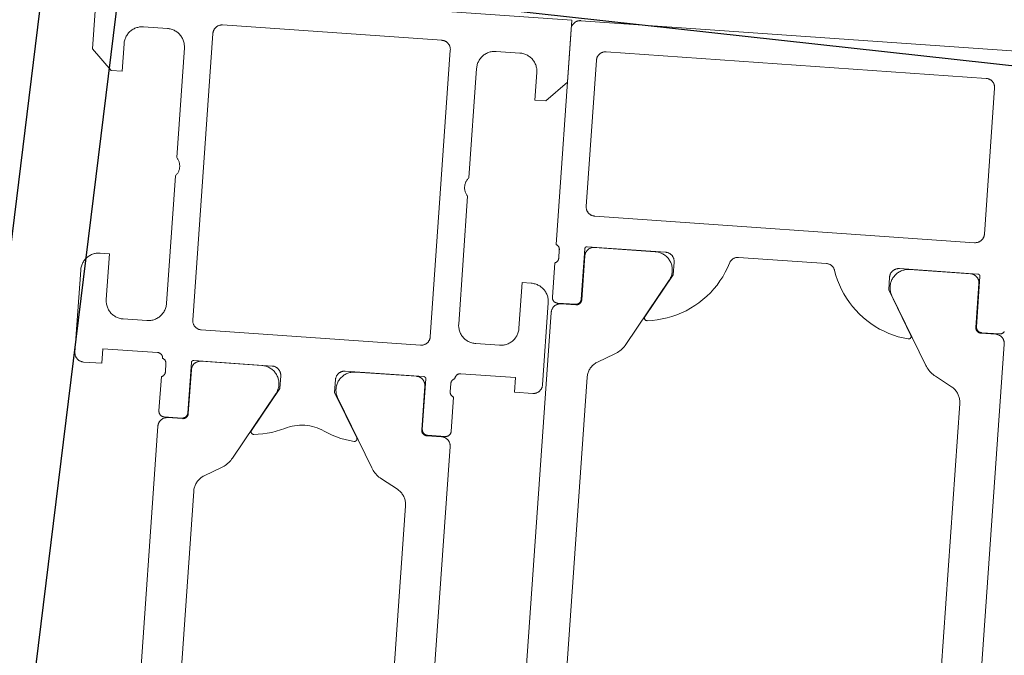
# Model space of a CAD drawing. Header units: metres. Extents: x 63115 to 703450, y -261936 to -53969.
# Tile 56 of 256: x 160210 to 160263, y -143981 to -143946. Entities that reach past the tile are written whole.
import ezdxf

# ---------------------------------------------------------------- set-up
doc = ezdxf.new("R2010")
doc.units = ezdxf.units.M
doc.layers.add('_01Hulplijnen', color=6, linetype='Continuous', plot=False)
for name, color, linetype in [('_02Binnenwanden', 2, 'Continuous'), ('_03-PROJECTION', 1, 'Continuous'), ('LAYER98', 7, 'Continuous')]:
    doc.layers.add(name, color=color, linetype=linetype)

# ---------------------------------------------------------------- blocks, each defined once
blk = doc.blocks.new('*U182')
at = {"layer": '_01Hulplijnen'}
blk.add_lwpolyline([(0, 113.503), (0, 0)], dxfattribs=at)
at = {"layer": '_02Binnenwanden'}
blk.add_lwpolyline([(-35.02, 0), (-35.02, 9.473), (-4.17, 9.473), (-4.17, 113.503), (4.17, 113.503), (4.17, 9.473), (35.02, 9.473), (35.02, 0)], close=True, dxfattribs=at)
blk = doc.blocks.new('*U162')
at = {"layer": 'LAYER98', "color": 7, "linetype": 'Continuous', "lineweight": 9}
for points in [[(888.286, 60.184), (937.286, 60.184)], [(937.286, 60.184), (937.314, 60.184), (937.341, 60.181), (937.367, 60.178), (937.394, 60.173), (937.42, 60.166), (937.446, 60.158), (937.472, 60.149), (937.496, 60.138), (937.521, 60.126), (937.544, 60.113), (937.568, 60.098), (937.589, 60.082), (937.611, 60.066), (937.631, 60.047), (937.65, 60.028), (937.668, 60.008), (937.685, 59.987), (937.7, 59.965), (937.715, 59.942), (937.729, 59.919), (937.74, 59.894), (937.751, 59.869), (937.761, 59.844), (937.769, 59.818), (937.775, 59.792), (937.78, 59.765), (937.783, 59.738), (937.786, 59.711), (937.786, 59.684)], [(939.486, 57.185), (939.486, 55.684), (938.887, 55.684), (937.787, 56.784), (937.787, 60.184), (963.787, 60.184)], [(963.787, 60.184), (963.787, 56.784), (962.687, 55.684), (962.087, 55.684), (962.087, 57.185)], [(937.786, 59.684), (937.786, 47.884)], [(914.986, 58.584), (914.959, 58.584), (914.933, 58.581), (914.905, 58.578), (914.879, 58.573), (914.853, 58.566), (914.827, 58.558), (914.802, 58.549), (914.777, 58.538), (914.752, 58.526), (914.729, 58.513), (914.706, 58.498), (914.684, 58.482), (914.663, 58.465), (914.643, 58.447), (914.623, 58.428), (914.606, 58.408), (914.589, 58.387), (914.572, 58.365), (914.558, 58.342), (914.545, 58.318), (914.532, 58.294), (914.523, 58.269), (914.513, 58.244), (914.505, 58.218), (914.498, 58.192), (914.493, 58.165), (914.489, 58.138), (914.487, 58.111), (914.486, 58.084)], [(914.486, 58.084), (914.486, 50.084)], [(935.786, 58.584), (914.986, 58.584)], [(936.286, 58.084), (936.286, 58.111), (936.283, 58.138), (936.28, 58.165), (936.275, 58.192), (936.269, 58.218), (936.261, 58.244), (936.251, 58.269), (936.24, 58.294), (936.229, 58.318), (936.215, 58.342), (936.2, 58.365), (936.185, 58.387), (936.168, 58.408), (936.15, 58.428), (936.13, 58.447), (936.111, 58.465), (936.089, 58.482), (936.068, 58.498), (936.044, 58.513), (936.021, 58.526), (935.996, 58.538), (935.972, 58.549), (935.946, 58.558), (935.92, 58.566), (935.894, 58.573), (935.867, 58.578), (935.841, 58.581), (935.814, 58.584), (935.786, 58.584)], [(936.286, 50.084), (936.286, 58.084)], [(940.486, 58.185), (940.433, 58.183), (940.379, 58.179), (940.325, 58.172), (940.272, 58.161), (940.22, 58.148), (940.168, 58.132), (940.116, 58.114), (940.068, 58.092), (940.019, 58.068), (939.972, 58.042), (939.926, 58.013), (939.882, 57.981), (939.84, 57.947), (939.799, 57.911), (939.761, 57.873), (939.725, 57.832), (939.691, 57.79), (939.659, 57.746), (939.63, 57.7), (939.604, 57.653), (939.579, 57.605), (939.558, 57.555), (939.539, 57.504), (939.524, 57.452), (939.51, 57.4), (939.5, 57.347), (939.493, 57.293), (939.488, 57.239), (939.486, 57.185)], [(941.787, 58.185), (940.486, 58.185)], [(942.787, 57.185), (942.785, 57.239), (942.781, 57.293), (942.774, 57.347), (942.764, 57.4), (942.75, 57.452), (942.735, 57.504), (942.716, 57.555), (942.694, 57.605), (942.67, 57.653), (942.644, 57.7), (942.614, 57.746), (942.583, 57.79), (942.549, 57.832), (942.513, 57.873), (942.475, 57.911), (942.435, 57.947), (942.392, 57.981), (942.348, 58.013), (942.303, 58.042), (942.255, 58.068), (942.207, 58.092), (942.157, 58.114), (942.107, 58.132), (942.055, 58.148), (942.002, 58.161), (941.948, 58.172), (941.895, 58.179), (941.841, 58.183), (941.787, 58.185)], [(944.787, 58.584), (944.76, 58.584), (944.733, 58.581), (944.706, 58.578), (944.68, 58.573), (944.653, 58.566), (944.627, 58.558), (944.602, 58.549), (944.577, 58.538), (944.553, 58.526), (944.529, 58.513), (944.506, 58.498), (944.485, 58.483), (944.463, 58.465), (944.444, 58.447), (944.424, 58.428), (944.405, 58.408), (944.389, 58.387), (944.373, 58.365), (944.359, 58.342), (944.345, 58.319), (944.333, 58.294), (944.322, 58.269), (944.314, 58.244), (944.305, 58.218), (944.299, 58.192), (944.293, 58.165), (944.29, 58.139), (944.287, 58.111), (944.287, 58.084)], [(944.287, 58.084), (944.287, 42.384)], [(956.787, 58.584), (944.787, 58.584)], [(957.287, 58.084), (957.286, 58.111), (957.284, 58.139), (957.28, 58.165), (957.276, 58.192), (957.269, 58.218), (957.261, 58.244), (957.251, 58.269), (957.24, 58.294), (957.229, 58.319), (957.215, 58.342), (957.2, 58.365), (957.185, 58.387), (957.168, 58.408), (957.15, 58.428), (957.131, 58.447), (957.111, 58.465), (957.09, 58.483), (957.068, 58.498), (957.045, 58.513), (957.022, 58.526), (956.997, 58.538), (956.972, 58.549), (956.946, 58.558), (956.921, 58.566), (956.895, 58.573), (956.868, 58.578), (956.841, 58.581), (956.814, 58.584), (956.787, 58.584)], [(957.287, 42.384), (957.287, 58.084)], [(959.787, 58.185), (959.733, 58.183), (959.679, 58.179), (959.625, 58.172), (959.572, 58.161), (959.52, 58.148), (959.468, 58.132), (959.417, 58.114), (959.367, 58.092), (959.319, 58.068), (959.272, 58.042), (959.226, 58.013), (959.182, 57.981), (959.14, 57.947), (959.099, 57.911), (959.061, 57.873), (959.025, 57.832), (958.99, 57.79), (958.959, 57.746), (958.93, 57.7), (958.903, 57.653), (958.879, 57.605), (958.858, 57.555), (958.839, 57.504), (958.823, 57.452), (958.811, 57.4), (958.8, 57.347), (958.793, 57.293), (958.788, 57.239), (958.787, 57.185)], [(961.087, 58.185), (959.787, 58.185)], [(962.087, 57.185), (962.085, 57.239), (962.081, 57.293), (962.073, 57.347), (962.064, 57.4), (962.051, 57.452), (962.034, 57.504), (962.016, 57.555), (961.994, 57.605), (961.971, 57.653), (961.944, 57.7), (961.914, 57.746), (961.883, 57.79), (961.849, 57.832), (961.813, 57.873), (961.775, 57.911), (961.735, 57.947), (961.693, 57.981), (961.649, 58.013), (961.603, 58.042), (961.556, 58.068), (961.507, 58.092), (961.457, 58.114), (961.406, 58.132), (961.355, 58.148), (961.302, 58.161), (961.249, 58.172), (961.195, 58.179), (961.141, 58.183), (961.087, 58.185)], [(942.787, 51.184), (942.787, 57.185)], [(958.787, 57.185), (958.787, 51.184)], [(942.787, 50.184), (942.814, 50.214), (942.838, 50.244), (942.861, 50.276), (942.883, 50.309), (942.902, 50.344), (942.919, 50.379), (942.935, 50.415), (942.948, 50.452), (942.96, 50.49), (942.97, 50.528), (942.978, 50.567), (942.983, 50.606), (942.986, 50.645), (942.987, 50.684), (942.986, 50.724), (942.983, 50.763), (942.978, 50.802), (942.97, 50.841), (942.96, 50.879), (942.948, 50.917), (942.935, 50.954), (942.919, 50.99), (942.902, 51.025), (942.883, 51.059), (942.861, 51.093), (942.838, 51.125), (942.814, 51.155), (942.787, 51.184)], [(958.787, 51.184), (958.761, 51.155), (958.736, 51.125), (958.713, 51.093), (958.692, 51.059), (958.672, 51.025), (958.654, 50.99), (958.639, 50.954), (958.625, 50.917), (958.613, 50.879), (958.604, 50.841), (958.597, 50.802), (958.591, 50.763), (958.588, 50.724), (958.587, 50.684), (958.588, 50.645), (958.591, 50.606), (958.597, 50.567), (958.604, 50.528), (958.613, 50.49), (958.625, 50.452), (958.639, 50.415), (958.654, 50.379), (958.672, 50.344), (958.692, 50.309), (958.713, 50.276), (958.736, 50.244), (958.761, 50.214), (958.787, 50.184)], [(914.486, 50.084), (914.487, 50.057), (914.489, 50.03), (914.493, 50.004), (914.498, 49.977), (914.505, 49.951), (914.513, 49.925), (914.523, 49.899), (914.532, 49.874), (914.545, 49.85), (914.558, 49.827), (914.572, 49.804), (914.589, 49.782), (914.606, 49.761), (914.623, 49.741), (914.643, 49.721), (914.663, 49.703), (914.684, 49.686), (914.706, 49.671), (914.729, 49.656), (914.752, 49.643), (914.777, 49.63), (914.802, 49.62), (914.827, 49.61), (914.853, 49.603), (914.879, 49.596), (914.905, 49.591), (914.933, 49.587), (914.959, 49.585), (914.986, 49.584)], [(935.786, 49.584), (935.814, 49.585), (935.841, 49.587), (935.867, 49.591), (935.894, 49.596), (935.92, 49.603), (935.946, 49.61), (935.972, 49.62), (935.996, 49.63), (936.021, 49.643), (936.044, 49.656), (936.068, 49.671), (936.089, 49.686), (936.111, 49.703), (936.13, 49.721), (936.15, 49.741), (936.168, 49.761), (936.185, 49.782), (936.2, 49.804), (936.215, 49.827), (936.229, 49.85), (936.24, 49.874), (936.251, 49.899), (936.261, 49.925), (936.269, 49.951), (936.275, 49.977), (936.28, 50.004), (936.283, 50.03), (936.286, 50.057), (936.286, 50.084)], [(942.787, 43.184), (942.787, 50.184)], [(958.787, 50.184), (958.787, 43.184)], [(914.986, 49.584), (935.786, 49.584)], [(914.687, 47.884), (914.68, 47.884), (914.674, 47.883), (914.667, 47.882), (914.66, 47.881), (914.654, 47.88), (914.649, 47.878), (914.642, 47.876), (914.636, 47.873), (914.63, 47.87), (914.625, 47.867), (914.619, 47.863), (914.614, 47.86), (914.609, 47.856), (914.604, 47.851), (914.6, 47.847), (914.595, 47.842), (914.591, 47.837), (914.587, 47.831), (914.584, 47.826), (914.58, 47.82), (914.577, 47.815), (914.575, 47.808), (914.572, 47.802), (914.57, 47.796), (914.569, 47.79), (914.569, 47.784), (914.568, 47.777), (914.567, 47.771), (914.567, 47.764)], [(914.597, 47.374), (914.598, 47.401), (914.6, 47.428), (914.604, 47.455), (914.609, 47.482), (914.615, 47.508), (914.623, 47.534), (914.633, 47.559), (914.643, 47.584), (914.655, 47.608), (914.668, 47.632), (914.683, 47.655), (914.699, 47.677), (914.716, 47.698), (914.734, 47.718), (914.753, 47.737), (914.774, 47.755), (914.794, 47.773), (914.817, 47.788), (914.839, 47.803), (914.862, 47.816), (914.887, 47.828), (914.912, 47.839), (914.938, 47.848), (914.963, 47.856), (914.989, 47.863), (915.016, 47.868), (915.043, 47.871), (915.069, 47.874), (915.097, 47.874)], [(918.986, 47.884), (914.687, 47.884)], [(915.097, 47.874), (918.424, 47.874)], [(918.424, 47.874), (918.478, 47.873), (918.531, 47.869), (918.584, 47.861), (918.637, 47.851), (918.69, 47.838), (918.74, 47.823), (918.791, 47.805), (918.841, 47.784), (918.889, 47.76), (918.936, 47.734), (918.981, 47.705), (919.025, 47.674), (919.067, 47.64), (919.107, 47.605), (919.146, 47.567), (919.182, 47.527), (919.215, 47.486), (919.247, 47.442), (919.277, 47.398), (919.303, 47.351), (919.327, 47.303), (919.349, 47.254), (919.368, 47.204), (919.385, 47.153), (919.399, 47.101), (919.409, 47.048), (919.417, 46.995), (919.422, 46.942), (919.424, 46.888), (919.423, 46.834), (919.42, 46.781), (919.413, 46.727), (919.403, 46.674), (919.392, 46.622), (919.377, 46.57), (919.36, 46.52), (919.339, 46.47), (919.316, 46.422), (919.29, 46.374)], [(919.486, 47.384), (919.486, 47.411), (919.484, 47.438), (919.48, 47.465), (919.475, 47.492), (919.469, 47.518), (919.46, 47.544), (919.451, 47.569), (919.441, 47.594), (919.429, 47.618), (919.415, 47.642), (919.401, 47.665), (919.385, 47.687), (919.367, 47.708), (919.35, 47.728), (919.33, 47.747), (919.311, 47.765), (919.289, 47.782), (919.268, 47.798), (919.244, 47.813), (919.221, 47.826), (919.196, 47.838), (919.172, 47.848), (919.147, 47.858), (919.12, 47.866), (919.094, 47.872), (919.068, 47.878), (919.041, 47.881), (919.014, 47.883), (918.986, 47.884)], [(922.986, 47.884), (922.959, 47.884), (922.932, 47.881), (922.904, 47.878), (922.878, 47.872), (922.852, 47.866), (922.825, 47.858), (922.8, 47.848), (922.775, 47.837), (922.75, 47.825), (922.726, 47.811), (922.703, 47.796), (922.681, 47.78), (922.659, 47.763), (922.64, 47.744), (922.62, 47.724), (922.603, 47.704), (922.585, 47.682), (922.569, 47.66), (922.555, 47.637), (922.542, 47.613), (922.53, 47.588), (922.52, 47.563), (922.511, 47.537)], [(927.787, 47.884), (922.986, 47.884)], [(928.263, 47.537), (928.254, 47.563), (928.243, 47.588), (928.232, 47.613), (928.219, 47.637), (928.204, 47.66), (928.189, 47.682), (928.171, 47.704), (928.153, 47.724), (928.134, 47.744), (928.113, 47.763), (928.093, 47.78), (928.07, 47.796), (928.047, 47.811), (928.024, 47.825), (927.999, 47.837), (927.974, 47.848), (927.948, 47.858), (927.922, 47.866), (927.896, 47.872), (927.868, 47.878), (927.842, 47.881), (927.815, 47.884), (927.787, 47.884)], [(931.786, 47.885), (931.76, 47.884), (931.733, 47.882), (931.706, 47.878), (931.679, 47.873), (931.652, 47.867), (931.627, 47.858), (931.602, 47.849), (931.576, 47.838), (931.553, 47.827), (931.529, 47.813), (931.506, 47.798), (931.485, 47.783), (931.463, 47.766), (931.443, 47.748), (931.424, 47.729), (931.405, 47.708), (931.389, 47.687), (931.373, 47.665), (931.359, 47.642), (931.345, 47.619), (931.333, 47.595), (931.322, 47.57), (931.313, 47.544), (931.305, 47.518), (931.298, 47.492), (931.293, 47.466), (931.289, 47.439), (931.287, 47.412), (931.286, 47.385)], [(932.35, 47.874), (932.296, 47.873), (932.242, 47.869), (932.19, 47.861), (932.137, 47.851), (932.085, 47.838), (932.033, 47.823), (931.983, 47.805), (931.934, 47.784), (931.885, 47.76), (931.838, 47.734), (931.793, 47.705), (931.749, 47.674), (931.707, 47.64), (931.667, 47.605), (931.629, 47.567), (931.593, 47.527), (931.559, 47.486), (931.527, 47.442), (931.497, 47.398), (931.471, 47.351), (931.446, 47.303), (931.425, 47.254), (931.405, 47.204), (931.39, 47.153), (931.376, 47.101), (931.365, 47.048), (931.358, 46.995), (931.353, 46.942), (931.35, 46.888), (931.351, 46.834), (931.355, 46.781), (931.361, 46.727), (931.37, 46.674), (931.382, 46.622), (931.398, 46.57), (931.415, 46.52), (931.436, 46.47), (931.458, 46.422), (931.484, 46.374)], [(936.087, 47.885), (931.786, 47.885)], [(935.677, 47.874), (932.35, 47.874)], [(936.177, 47.374), (936.176, 47.401), (936.174, 47.428), (936.17, 47.455), (936.165, 47.482), (936.158, 47.508), (936.151, 47.534), (936.142, 47.559), (936.131, 47.584), (936.118, 47.608), (936.106, 47.632), (936.091, 47.655), (936.075, 47.677), (936.058, 47.698), (936.04, 47.718), (936.021, 47.737), (936.001, 47.755), (935.98, 47.773), (935.957, 47.788), (935.935, 47.803), (935.911, 47.816), (935.887, 47.828), (935.862, 47.839), (935.837, 47.848), (935.811, 47.856), (935.784, 47.863), (935.758, 47.868), (935.731, 47.871), (935.704, 47.874), (935.677, 47.874)], [(936.207, 47.765), (936.206, 47.771), (936.206, 47.778), (936.205, 47.784), (936.204, 47.79), (936.202, 47.797), (936.2, 47.803), (936.198, 47.809), (936.195, 47.815), (936.193, 47.821), (936.19, 47.827), (936.186, 47.832), (936.182, 47.837), (936.178, 47.842), (936.174, 47.847), (936.169, 47.852), (936.164, 47.856), (936.159, 47.86), (936.154, 47.864), (936.149, 47.868), (936.143, 47.871), (936.137, 47.874), (936.131, 47.876), (936.125, 47.878), (936.119, 47.88), (936.112, 47.882), (936.107, 47.883), (936.1, 47.884), (936.093, 47.884), (936.087, 47.885)], [(937.786, 47.884), (937.773, 47.88), (937.758, 47.874), (937.744, 47.868), (937.731, 47.861), (937.718, 47.854), (937.705, 47.845), (937.693, 47.836), (937.682, 47.826), (937.67, 47.816), (937.659, 47.805), (937.65, 47.794), (937.641, 47.782), (937.632, 47.769), (937.624, 47.756), (937.616, 47.743), (937.611, 47.729), (937.605, 47.715), (937.6, 47.701), (937.596, 47.686), (937.592, 47.672), (937.589, 47.657), (937.588, 47.642), (937.587, 47.627), (937.587, 47.611)], [(914.567, 47.764), (914.567, 45.004)], [(914.598, 44.974), (914.597, 47.374)], [(918.106, 44.291), (919.486, 46.684), (919.486, 47.384)], [(922.511, 47.537), (922.419, 47.275), (922.313, 47.02), (922.193, 46.77), (922.06, 46.528), (921.912, 46.293), (921.753, 46.067), (921.581, 45.85), (921.398, 45.642), (921.202, 45.446), (920.997, 45.26), (920.782, 45.086), (920.558, 44.924), (920.324, 44.775), (920.083, 44.639), (919.835, 44.517), (919.58, 44.408), (919.319, 44.314), (919.055, 44.234), (918.785, 44.169), (918.513, 44.119), (918.238, 44.085)], [(932.535, 44.085), (932.261, 44.12), (931.988, 44.17), (931.719, 44.235), (931.454, 44.315), (931.194, 44.409), (930.939, 44.517), (930.691, 44.64), (930.449, 44.775), (930.216, 44.925), (929.991, 45.087), (929.777, 45.26), (929.57, 45.446), (929.376, 45.643), (929.193, 45.85), (929.021, 46.067), (928.861, 46.293), (928.714, 46.528), (928.58, 46.77), (928.461, 47.02), (928.355, 47.275), (928.263, 47.537)], [(931.286, 47.385), (931.286, 46.685), (932.668, 44.292)], [(936.177, 44.974), (936.177, 47.374)], [(936.207, 45.004), (936.207, 47.765)], [(937.587, 47.611), (937.587, 47.158)], [(937.587, 47.158), (937.587, 47.143), (937.588, 47.128), (937.589, 47.112), (937.592, 47.098), (937.596, 47.083), (937.6, 47.068), (937.605, 47.054), (937.611, 47.04), (937.616, 47.026), (937.624, 47.013), (937.632, 47), (937.641, 46.987), (937.65, 46.975), (937.659, 46.964), (937.67, 46.953), (937.682, 46.943), (937.693, 46.933), (937.705, 46.924), (937.718, 46.916), (937.731, 46.908), (937.744, 46.901), (937.758, 46.895), (937.773, 46.889), (937.786, 46.885)], [(937.786, 46.885), (937.786, 45.004)], [(919.29, 46.374), (917.176, 42.713)], [(931.484, 46.374), (933.598, 42.713)], [(937.986, 44.684), (937.988, 44.739), (937.992, 44.793), (938, 44.846), (938.01, 44.899), (938.024, 44.952), (938.039, 45.004), (938.058, 45.055), (938.079, 45.104), (938.104, 45.153), (938.13, 45.2), (938.159, 45.246), (938.191, 45.29), (938.225, 45.332), (938.261, 45.372), (938.299, 45.41), (938.34, 45.447), (938.382, 45.481), (938.426, 45.512), (938.472, 45.541), (938.519, 45.568), (938.568, 45.592), (938.616, 45.613), (938.668, 45.632), (938.72, 45.648), (938.772, 45.661), (938.825, 45.671), (938.879, 45.679), (938.933, 45.683), (938.986, 45.684)], [(938.986, 45.684), (939.486, 45.684), (939.486, 43.184)], [(962.087, 43.184), (962.087, 45.684), (962.587, 45.684)], [(962.587, 45.684), (962.641, 45.683), (962.695, 45.679), (962.749, 45.671), (962.802, 45.661), (962.855, 45.648), (962.906, 45.632), (962.957, 45.613), (963.007, 45.592), (963.056, 45.568), (963.103, 45.541), (963.149, 45.512), (963.193, 45.481), (963.235, 45.447), (963.275, 45.41), (963.313, 45.372), (963.349, 45.332), (963.383, 45.29), (963.414, 45.246), (963.444, 45.2), (963.471, 45.153), (963.494, 45.104), (963.516, 45.055), (963.534, 45.004), (963.551, 44.952), (963.564, 44.899), (963.573, 44.846), (963.581, 44.793), (963.585, 44.739), (963.587, 44.684)], [(913.286, 44.704), (913.271, 44.705), (913.254, 44.706), (913.238, 44.708), (913.222, 44.711), (913.206, 44.715), (913.191, 44.72), (913.176, 44.726), (913.16, 44.732), (913.146, 44.739), (913.132, 44.747), (913.118, 44.756), (913.105, 44.765), (913.092, 44.776), (913.08, 44.786), (913.069, 44.798), (913.058, 44.81), (913.048, 44.823), (913.038, 44.836), (913.029, 44.85)], [(912.987, 44.174), (912.987, 44.202), (912.99, 44.228), (912.993, 44.255), (912.999, 44.282), (913.005, 44.308), (913.013, 44.334), (913.023, 44.359), (913.033, 44.384), (913.045, 44.409), (913.059, 44.432), (913.073, 44.455), (913.089, 44.477), (913.106, 44.498), (913.124, 44.518), (913.143, 44.537), (913.163, 44.556), (913.185, 44.572), (913.206, 44.588), (913.23, 44.603), (913.253, 44.616), (913.277, 44.628), (913.302, 44.639), (913.327, 44.648), (913.354, 44.656), (913.379, 44.663), (913.406, 44.668), (913.433, 44.671), (913.46, 44.674), (913.487, 44.674)], [(914.267, 44.704), (913.286, 44.704)], [(913.487, 44.674), (914.297, 44.674)], [(914.567, 45.004), (914.567, 44.988), (914.565, 44.972), (914.563, 44.956), (914.56, 44.94), (914.556, 44.924), (914.551, 44.909), (914.545, 44.893), (914.539, 44.878), (914.531, 44.864), (914.524, 44.85), (914.515, 44.836), (914.505, 44.823), (914.495, 44.81), (914.485, 44.798), (914.473, 44.786), (914.461, 44.776), (914.448, 44.765), (914.435, 44.756), (914.421, 44.747), (914.407, 44.739), (914.393, 44.732), (914.378, 44.726), (914.362, 44.72), (914.347, 44.715), (914.331, 44.711), (914.316, 44.708), (914.299, 44.706), (914.282, 44.705), (914.267, 44.704)], [(914.297, 44.674), (914.314, 44.675), (914.33, 44.676), (914.346, 44.678), (914.361, 44.681), (914.378, 44.685), (914.393, 44.69), (914.408, 44.696), (914.423, 44.702), (914.438, 44.709), (914.452, 44.717), (914.466, 44.726), (914.479, 44.736), (914.491, 44.746), (914.504, 44.757), (914.515, 44.768), (914.526, 44.78), (914.536, 44.793), (914.546, 44.806), (914.555, 44.82), (914.563, 44.834), (914.569, 44.848), (914.576, 44.863), (914.581, 44.879), (914.586, 44.894), (914.59, 44.91), (914.593, 44.926), (914.596, 44.942), (914.597, 44.958), (914.598, 44.974)], [(936.477, 44.674), (936.46, 44.675), (936.444, 44.676), (936.428, 44.678), (936.412, 44.681), (936.397, 44.685), (936.381, 44.69), (936.365, 44.696), (936.351, 44.702), (936.336, 44.709), (936.322, 44.717), (936.309, 44.726), (936.295, 44.736), (936.282, 44.746), (936.271, 44.757), (936.259, 44.768), (936.248, 44.78), (936.237, 44.793), (936.229, 44.806), (936.22, 44.82), (936.212, 44.834), (936.204, 44.848), (936.198, 44.863), (936.193, 44.879), (936.188, 44.894), (936.184, 44.91), (936.181, 44.926), (936.179, 44.942), (936.177, 44.958), (936.177, 44.974)], [(936.507, 44.705), (936.49, 44.705), (936.475, 44.706), (936.458, 44.709), (936.443, 44.712), (936.427, 44.715), (936.411, 44.72), (936.396, 44.726), (936.381, 44.732), (936.366, 44.74), (936.352, 44.747), (936.338, 44.756), (936.325, 44.766), (936.313, 44.776), (936.3, 44.787), (936.289, 44.798), (936.278, 44.81), (936.268, 44.823), (936.258, 44.836), (936.25, 44.85), (936.241, 44.864), (936.235, 44.879), (936.228, 44.894), (936.223, 44.909), (936.218, 44.924), (936.214, 44.94), (936.211, 44.956), (936.208, 44.972), (936.207, 44.988), (936.207, 45.004)], [(937.287, 44.674), (936.477, 44.674)], [(937.486, 44.705), (936.507, 44.705)], [(937.787, 44.174), (937.786, 44.202), (937.784, 44.228), (937.78, 44.255), (937.776, 44.282), (937.769, 44.308), (937.761, 44.334), (937.751, 44.359), (937.74, 44.384), (937.729, 44.409), (937.715, 44.432), (937.701, 44.455), (937.685, 44.477), (937.668, 44.498), (937.65, 44.518), (937.631, 44.537), (937.611, 44.556), (937.59, 44.572), (937.568, 44.588), (937.545, 44.603), (937.522, 44.616), (937.497, 44.628), (937.472, 44.639), (937.446, 44.648), (937.421, 44.656), (937.395, 44.663), (937.368, 44.668), (937.341, 44.671), (937.314, 44.674), (937.287, 44.674)], [(937.786, 45.004), (937.786, 44.988), (937.785, 44.972), (937.782, 44.956), (937.779, 44.94), (937.776, 44.924), (937.771, 44.909), (937.766, 44.894), (937.759, 44.879), (937.752, 44.864), (937.743, 44.85), (937.736, 44.836), (937.726, 44.823), (937.715, 44.81), (937.704, 44.798), (937.693, 44.787), (937.681, 44.776), (937.668, 44.766), (937.655, 44.756), (937.642, 44.747), (937.627, 44.74), (937.612, 44.732), (937.598, 44.726), (937.582, 44.72), (937.567, 44.715), (937.551, 44.712), (937.535, 44.709), (937.519, 44.706), (937.503, 44.705), (937.486, 44.705)], [(937.987, 40.184), (937.986, 44.684)], [(963.587, 44.684), (963.587, 40.184)], [(912.987, 19.094), (912.987, 44.174)], [(918.238, 44.085), (918.231, 44.084), (918.223, 44.084), (918.216, 44.084), (918.208, 44.085), (918.2, 44.086), (918.194, 44.088), (918.186, 44.09), (918.179, 44.092), (918.172, 44.095), (918.165, 44.098), (918.158, 44.101), (918.152, 44.105), (918.146, 44.109), (918.139, 44.114), (918.133, 44.119), (918.128, 44.124), (918.122, 44.129), (918.117, 44.135), (918.113, 44.141), (918.109, 44.147), (918.105, 44.154), (918.102, 44.16), (918.098, 44.167), (918.095, 44.174), (918.093, 44.181), (918.091, 44.189), (918.089, 44.196), (918.088, 44.204), (918.087, 44.211), (918.087, 44.219), (918.087, 44.226), (918.087, 44.234), (918.088, 44.242), (918.089, 44.249), (918.091, 44.256), (918.093, 44.264), (918.096, 44.271), (918.099, 44.278), (918.102, 44.285), (918.106, 44.291)], [(932.668, 44.292), (932.672, 44.285), (932.675, 44.278), (932.678, 44.271), (932.681, 44.264), (932.683, 44.257), (932.684, 44.25), (932.686, 44.242), (932.687, 44.234), (932.687, 44.227), (932.687, 44.219), (932.687, 44.212), (932.686, 44.204), (932.685, 44.197), (932.683, 44.19), (932.681, 44.182), (932.678, 44.175), (932.675, 44.168), (932.672, 44.161), (932.669, 44.154), (932.665, 44.148), (932.66, 44.142), (932.655, 44.136), (932.651, 44.13), (932.646, 44.124), (932.64, 44.119), (932.634, 44.114), (932.628, 44.11), (932.622, 44.106), (932.615, 44.102), (932.609, 44.098), (932.602, 44.095), (932.595, 44.093), (932.587, 44.09), (932.58, 44.088), (932.572, 44.087), (932.566, 44.086), (932.558, 44.085), (932.55, 44.085), (932.543, 44.085), (932.535, 44.085)], [(937.787, 19.094), (937.787, 44.174)], [(939.486, 43.184), (939.488, 43.13), (939.492, 43.076), (939.5, 43.023), (939.51, 42.97), (939.524, 42.917), (939.539, 42.865), (939.558, 42.814), (939.579, 42.765), (939.604, 42.716), (939.63, 42.669), (939.659, 42.623), (939.691, 42.579), (939.725, 42.537), (939.761, 42.497), (939.799, 42.458), (939.84, 42.422), (939.882, 42.388), (939.926, 42.357), (939.972, 42.327), (940.019, 42.301), (940.068, 42.277), (940.116, 42.255), (940.168, 42.237), (940.22, 42.221), (940.272, 42.208), (940.325, 42.198), (940.379, 42.19), (940.433, 42.186), (940.486, 42.184)], [(941.787, 42.184), (941.841, 42.186), (941.895, 42.19), (941.948, 42.198), (942.002, 42.208), (942.055, 42.221), (942.107, 42.237), (942.157, 42.255), (942.207, 42.277), (942.255, 42.301), (942.303, 42.327), (942.348, 42.357), (942.392, 42.388), (942.435, 42.422), (942.475, 42.458), (942.513, 42.497), (942.549, 42.537), (942.583, 42.579), (942.614, 42.623), (942.644, 42.669), (942.67, 42.716), (942.694, 42.765), (942.716, 42.814), (942.735, 42.865), (942.75, 42.917), (942.764, 42.97), (942.774, 43.023), (942.781, 43.076), (942.785, 43.13), (942.787, 43.184)], [(958.787, 43.184), (958.788, 43.13), (958.793, 43.076), (958.8, 43.023), (958.811, 42.97), (958.823, 42.917), (958.839, 42.865), (958.858, 42.814), (958.879, 42.765), (958.903, 42.716), (958.93, 42.669), (958.959, 42.623), (958.99, 42.579), (959.025, 42.537), (959.061, 42.497), (959.099, 42.458), (959.14, 42.422), (959.182, 42.388), (959.226, 42.357), (959.272, 42.327), (959.319, 42.301), (959.367, 42.277), (959.417, 42.255), (959.468, 42.237), (959.52, 42.221), (959.572, 42.208), (959.625, 42.198), (959.679, 42.19), (959.733, 42.186), (959.787, 42.184)], [(961.087, 42.184), (961.141, 42.186), (961.195, 42.19), (961.249, 42.198), (961.302, 42.208), (961.355, 42.221), (961.406, 42.237), (961.457, 42.255), (961.507, 42.277), (961.556, 42.301), (961.603, 42.327), (961.649, 42.357), (961.693, 42.388), (961.735, 42.422), (961.775, 42.458), (961.813, 42.497), (961.849, 42.537), (961.883, 42.579), (961.914, 42.623), (961.944, 42.669), (961.971, 42.716), (961.994, 42.765), (962.016, 42.814), (962.034, 42.865), (962.051, 42.917), (962.064, 42.97), (962.073, 43.023), (962.081, 43.076), (962.085, 43.13), (962.087, 43.184)], [(917.176, 42.713), (917.134, 42.644), (917.088, 42.578), (917.039, 42.515), (916.986, 42.454), (916.931, 42.396), (916.872, 42.341), (916.811, 42.289), (916.747, 42.241), (916.68, 42.196), (916.611, 42.155)], [(933.598, 42.713), (933.64, 42.644), (933.686, 42.578), (933.735, 42.515), (933.787, 42.454), (933.843, 42.396), (933.902, 42.341), (933.963, 42.289), (934.027, 42.241), (934.094, 42.196), (934.162, 42.155)], [(916.611, 42.155), (915.697, 41.642)], [(934.162, 42.155), (935.076, 41.642)], [(940.486, 42.184), (941.787, 42.184)], [(944.287, 42.384), (944.287, 42.357), (944.29, 42.33), (944.293, 42.304), (944.299, 42.277), (944.305, 42.251), (944.314, 42.225), (944.322, 42.199), (944.333, 42.174), (944.345, 42.15), (944.359, 42.127), (944.373, 42.104), (944.389, 42.082), (944.405, 42.061), (944.424, 42.041), (944.444, 42.021), (944.463, 42.003), (944.485, 41.986), (944.506, 41.971), (944.529, 41.956), (944.553, 41.943), (944.577, 41.931), (944.602, 41.92), (944.627, 41.91), (944.653, 41.903), (944.68, 41.896), (944.706, 41.891), (944.733, 41.887), (944.76, 41.885), (944.787, 41.884)], [(956.787, 41.884), (956.814, 41.885), (956.841, 41.887), (956.868, 41.891), (956.895, 41.896), (956.921, 41.903), (956.946, 41.91), (956.972, 41.92), (956.997, 41.931), (957.022, 41.943), (957.045, 41.956), (957.068, 41.971), (957.09, 41.986), (957.111, 42.003), (957.131, 42.021), (957.15, 42.041), (957.168, 42.061), (957.185, 42.082), (957.2, 42.104), (957.215, 42.127), (957.229, 42.15), (957.24, 42.174), (957.251, 42.199), (957.261, 42.225), (957.269, 42.251), (957.276, 42.277), (957.28, 42.304), (957.284, 42.33), (957.286, 42.357), (957.287, 42.384)], [(959.787, 42.184), (961.087, 42.184)], [(915.697, 41.642), (915.652, 41.615), (915.609, 41.585), (915.566, 41.554), (915.526, 41.52), (915.486, 41.483), (915.449, 41.445), (915.415, 41.405), (915.382, 41.364), (915.352, 41.32), (915.324, 41.275), (915.299, 41.229), (915.276, 41.181), (915.255, 41.132), (915.237, 41.082), (915.222, 41.032), (915.209, 40.98), (915.199, 40.928), (915.193, 40.876), (915.189, 40.823), (915.187, 40.77)], [(935.076, 41.642), (935.122, 41.615), (935.166, 41.585), (935.208, 41.554), (935.249, 41.52), (935.287, 41.483), (935.324, 41.445), (935.36, 41.405), (935.392, 41.364), (935.422, 41.32), (935.45, 41.275), (935.476, 41.229), (935.498, 41.181), (935.519, 41.132), (935.537, 41.082), (935.552, 41.032), (935.565, 40.98), (935.574, 40.928), (935.581, 40.876), (935.585, 40.823), (935.587, 40.77)], [(944.787, 41.884), (956.787, 41.884)], [(915.187, 40.77), (915.187, 22.499)], [(935.587, 40.77), (935.587, 22.499)], [(942.486, 40.484), (939.487, 40.484), (939.487, 39.684), (938.487, 39.684)], [(942.787, 40.184), (942.786, 40.201), (942.785, 40.217), (942.783, 40.233), (942.78, 40.249), (942.777, 40.265), (942.772, 40.28), (942.766, 40.295), (942.759, 40.31), (942.752, 40.325), (942.744, 40.339), (942.736, 40.353), (942.726, 40.366), (942.716, 40.379), (942.705, 40.391), (942.694, 40.402), (942.681, 40.413), (942.668, 40.423), (942.655, 40.433), (942.642, 40.442), (942.627, 40.45), (942.612, 40.457), (942.598, 40.463), (942.583, 40.469), (942.568, 40.473), (942.552, 40.477), (942.535, 40.481), (942.52, 40.483), (942.503, 40.484), (942.486, 40.484)], [(959.087, 40.484), (959.071, 40.484), (959.055, 40.483), (959.039, 40.481), (959.023, 40.477), (959.007, 40.473), (958.991, 40.469), (958.976, 40.463), (958.961, 40.457), (958.946, 40.45), (958.933, 40.442), (958.919, 40.433), (958.905, 40.423), (958.893, 40.413), (958.881, 40.402), (958.869, 40.391), (958.859, 40.379), (958.848, 40.366), (958.839, 40.353), (958.83, 40.339), (958.822, 40.325), (958.815, 40.31), (958.809, 40.295), (958.803, 40.28), (958.798, 40.265), (958.794, 40.249), (958.791, 40.233), (958.788, 40.217), (958.787, 40.201), (958.787, 40.184)], [(963.087, 39.684), (962.087, 39.684), (962.087, 40.484), (959.087, 40.484)], [(938.487, 39.684), (938.46, 39.685), (938.433, 39.687), (938.406, 39.691), (938.379, 39.696), (938.354, 39.703), (938.327, 39.711), (938.302, 39.72), (938.277, 39.731), (938.253, 39.743), (938.23, 39.756), (938.206, 39.771), (938.185, 39.786), (938.163, 39.803), (938.143, 39.821), (938.124, 39.841), (938.106, 39.861), (938.089, 39.882), (938.073, 39.904), (938.059, 39.927), (938.045, 39.95), (938.033, 39.974), (938.023, 39.999), (938.013, 40.025), (938.005, 40.051), (937.999, 40.077), (937.993, 40.104), (937.99, 40.13), (937.987, 40.157), (937.987, 40.184)], [(942.987, 39.911), (942.987, 39.926), (942.986, 39.941), (942.985, 39.956), (942.982, 39.971), (942.979, 39.986), (942.974, 40.001), (942.969, 40.015), (942.963, 40.029), (942.957, 40.043), (942.949, 40.056), (942.942, 40.069), (942.934, 40.081), (942.924, 40.093), (942.914, 40.105), (942.903, 40.116), (942.893, 40.126), (942.881, 40.136), (942.868, 40.145), (942.856, 40.153), (942.843, 40.161), (942.829, 40.168), (942.816, 40.174), (942.802, 40.18), (942.787, 40.184)], [(942.987, 39.457), (942.987, 39.911)], [(944.487, 40.184), (944.481, 40.184), (944.474, 40.184), (944.468, 40.183), (944.461, 40.181), (944.455, 40.18), (944.448, 40.178), (944.443, 40.176), (944.437, 40.173), (944.431, 40.171), (944.425, 40.167), (944.42, 40.164), (944.414, 40.16), (944.409, 40.156), (944.404, 40.151), (944.4, 40.147), (944.396, 40.142), (944.392, 40.137), (944.388, 40.132), (944.384, 40.126), (944.381, 40.121), (944.378, 40.115), (944.375, 40.109), (944.373, 40.103), (944.371, 40.097), (944.37, 40.09), (944.368, 40.084), (944.367, 40.077), (944.367, 40.071), (944.367, 40.064)], [(944.367, 40.064), (944.367, 37.304)], [(944.397, 39.674), (944.397, 39.702), (944.399, 39.729), (944.402, 39.755), (944.407, 39.782), (944.414, 39.808), (944.422, 39.834), (944.432, 39.859), (944.443, 39.884), (944.454, 39.909), (944.468, 39.932), (944.483, 39.955), (944.498, 39.977), (944.515, 39.998), (944.533, 40.018), (944.552, 40.037), (944.572, 40.056), (944.594, 40.073), (944.615, 40.088), (944.638, 40.103), (944.662, 40.116), (944.686, 40.128), (944.711, 40.139), (944.736, 40.148), (944.762, 40.156), (944.788, 40.163), (944.816, 40.168), (944.842, 40.172), (944.869, 40.174), (944.896, 40.175)], [(948.787, 40.184), (944.487, 40.184)], [(944.896, 40.175), (948.223, 40.175)], [(948.223, 40.175), (948.277, 40.173), (948.33, 40.169), (948.384, 40.162), (948.437, 40.152), (948.488, 40.139), (948.54, 40.123), (948.59, 40.105), (948.64, 40.084), (948.688, 40.06), (948.735, 40.034), (948.78, 40.005), (948.824, 39.974), (948.866, 39.941), (948.906, 39.905), (948.944, 39.868), (948.981, 39.828), (949.015, 39.786), (949.046, 39.743), (949.075, 39.698), (949.103, 39.651), (949.127, 39.603), (949.149, 39.554), (949.167, 39.504), (949.184, 39.453), (949.197, 39.401), (949.208, 39.348), (949.216, 39.295), (949.221, 39.242), (949.223, 39.188), (949.223, 39.134), (949.219, 39.081), (949.212, 39.028), (949.203, 38.975), (949.191, 38.922), (949.176, 38.871), (949.158, 38.82), (949.138, 38.77), (949.114, 38.722), (949.089, 38.675)], [(949.287, 39.684), (949.286, 39.712), (949.284, 39.738), (949.28, 39.765), (949.276, 39.792), (949.269, 39.818), (949.261, 39.844), (949.251, 39.869), (949.24, 39.894), (949.229, 39.919), (949.215, 39.942), (949.2, 39.965), (949.185, 39.987), (949.168, 40.008), (949.15, 40.028), (949.131, 40.047), (949.111, 40.066), (949.09, 40.082), (949.068, 40.098), (949.045, 40.113), (949.022, 40.126), (948.997, 40.138), (948.972, 40.149), (948.946, 40.158), (948.921, 40.166), (948.895, 40.173), (948.868, 40.178), (948.841, 40.181), (948.814, 40.184), (948.787, 40.184)], [(952.787, 40.184), (952.76, 40.184), (952.733, 40.181), (952.706, 40.178), (952.68, 40.173), (952.653, 40.166), (952.627, 40.158), (952.602, 40.149), (952.577, 40.138), (952.553, 40.126), (952.529, 40.113), (952.506, 40.098), (952.485, 40.082), (952.463, 40.066), (952.444, 40.047), (952.424, 40.028), (952.406, 40.008), (952.389, 39.987), (952.373, 39.965), (952.359, 39.942), (952.345, 39.919), (952.333, 39.894), (952.322, 39.869), (952.314, 39.844), (952.305, 39.818), (952.299, 39.792), (952.293, 39.765), (952.29, 39.738), (952.287, 39.712), (952.287, 39.684)], [(952.485, 38.675), (952.459, 38.722), (952.436, 38.77), (952.416, 38.82), (952.398, 38.871), (952.383, 38.922), (952.371, 38.975), (952.361, 39.028), (952.356, 39.081), (952.352, 39.134), (952.351, 39.188), (952.353, 39.242), (952.359, 39.295), (952.366, 39.348), (952.377, 39.401), (952.391, 39.453), (952.406, 39.504), (952.426, 39.554), (952.447, 39.603), (952.472, 39.651), (952.498, 39.698), (952.527, 39.743), (952.56, 39.786), (952.594, 39.828), (952.63, 39.868), (952.668, 39.905), (952.708, 39.941), (952.75, 39.974), (952.794, 40.005), (952.839, 40.034), (952.886, 40.06), (952.935, 40.084), (952.984, 40.105), (953.034, 40.123), (953.085, 40.139), (953.138, 40.152), (953.191, 40.162), (953.243, 40.169), (953.297, 40.173), (953.351, 40.175)], [(957.087, 40.184), (952.787, 40.184)], [(953.351, 40.175), (956.678, 40.175)], [(956.678, 40.175), (956.705, 40.174), (956.732, 40.172), (956.759, 40.168), (956.785, 40.163), (956.812, 40.156), (956.837, 40.148), (956.863, 40.139), (956.888, 40.128), (956.912, 40.116), (956.936, 40.103), (956.958, 40.088), (956.981, 40.073), (957.001, 40.056), (957.022, 40.037), (957.041, 40.018), (957.059, 39.998), (957.076, 39.977), (957.092, 39.955), (957.107, 39.932), (957.119, 39.909), (957.132, 39.884), (957.143, 39.859), (957.152, 39.834), (957.159, 39.808), (957.166, 39.782), (957.171, 39.755), (957.175, 39.729), (957.177, 39.702), (957.178, 39.674)], [(957.207, 40.064), (957.207, 40.071), (957.206, 40.077), (957.205, 40.084), (957.204, 40.09), (957.202, 40.097), (957.2, 40.103), (957.198, 40.109), (957.195, 40.115), (957.193, 40.121), (957.19, 40.126), (957.187, 40.132), (957.183, 40.137), (957.179, 40.142), (957.174, 40.147), (957.169, 40.151), (957.164, 40.156), (957.159, 40.16), (957.154, 40.164), (957.149, 40.167), (957.143, 40.171), (957.138, 40.173), (957.131, 40.176), (957.125, 40.178), (957.119, 40.18), (957.112, 40.181), (957.107, 40.183), (957.1, 40.184), (957.094, 40.184), (957.087, 40.184)], [(957.207, 37.304), (957.207, 40.064)], [(958.787, 40.184), (958.773, 40.18), (958.758, 40.174), (958.744, 40.168), (958.732, 40.161), (958.718, 40.153), (958.705, 40.145), (958.694, 40.136), (958.682, 40.126), (958.67, 40.116), (958.66, 40.105), (958.65, 40.093), (958.641, 40.081), (958.632, 40.069), (958.624, 40.056), (958.617, 40.043), (958.611, 40.029), (958.605, 40.015), (958.6, 40.001), (958.596, 39.986), (958.592, 39.971), (958.59, 39.956), (958.588, 39.941), (958.587, 39.926), (958.587, 39.911)], [(958.587, 39.911), (958.587, 39.457)], [(963.587, 40.184), (963.586, 40.157), (963.584, 40.13), (963.58, 40.104), (963.575, 40.077), (963.569, 40.051), (963.561, 40.025), (963.552, 39.999), (963.541, 39.974), (963.528, 39.95), (963.516, 39.927), (963.501, 39.904), (963.485, 39.882), (963.468, 39.861), (963.45, 39.841), (963.431, 39.821), (963.41, 39.803), (963.39, 39.786), (963.367, 39.771), (963.345, 39.756), (963.321, 39.743), (963.297, 39.731), (963.272, 39.72), (963.246, 39.711), (963.221, 39.703), (963.194, 39.696), (963.168, 39.691), (963.141, 39.687), (963.114, 39.685), (963.087, 39.684)], [(942.787, 39.184), (942.802, 39.189), (942.816, 39.194), (942.829, 39.201), (942.843, 39.208), (942.856, 39.215), (942.868, 39.224), (942.881, 39.233), (942.893, 39.242), (942.903, 39.253), (942.914, 39.264), (942.924, 39.275), (942.934, 39.287), (942.942, 39.299), (942.949, 39.312), (942.957, 39.326), (942.963, 39.339), (942.969, 39.353), (942.974, 39.368), (942.979, 39.382), (942.982, 39.397), (942.985, 39.412), (942.986, 39.427), (942.987, 39.442), (942.987, 39.457)], [(944.397, 37.275), (944.397, 39.674)], [(947.908, 36.597), (949.287, 38.984), (949.287, 39.684)], [(952.287, 39.684), (952.287, 38.984), (953.665, 36.597)], [(957.178, 39.674), (957.178, 37.275)], [(958.587, 39.457), (958.587, 39.442), (958.588, 39.427), (958.59, 39.412), (958.592, 39.397), (958.596, 39.382), (958.6, 39.368), (958.605, 39.353), (958.611, 39.339), (958.617, 39.326), (958.624, 39.312), (958.632, 39.299), (958.641, 39.287), (958.65, 39.275), (958.66, 39.264), (958.67, 39.253), (958.682, 39.242), (958.694, 39.233), (958.705, 39.224), (958.718, 39.215), (958.732, 39.208), (958.744, 39.201), (958.758, 39.194), (958.773, 39.189), (958.787, 39.184)], [(942.787, 37.304), (942.787, 39.184)], [(958.787, 39.184), (958.787, 37.304)], [(949.089, 38.675), (946.976, 35.013)], [(954.599, 35.013), (952.485, 38.675)], [(943.087, 37.004), (943.07, 37.005), (943.055, 37.006), (943.038, 37.008), (943.023, 37.011), (943.007, 37.015), (942.991, 37.02), (942.976, 37.025), (942.961, 37.032), (942.946, 37.039), (942.933, 37.047), (942.919, 37.056), (942.905, 37.065), (942.893, 37.076), (942.881, 37.087), (942.869, 37.098), (942.859, 37.11), (942.848, 37.123), (942.839, 37.136), (942.83, 37.15), (942.822, 37.164), (942.815, 37.178), (942.809, 37.193), (942.803, 37.208), (942.798, 37.224), (942.794, 37.24), (942.791, 37.256), (942.789, 37.272), (942.787, 37.288), (942.787, 37.304)], [(944.367, 37.304), (944.366, 37.288), (944.365, 37.272), (944.363, 37.256), (944.361, 37.24), (944.357, 37.224), (944.352, 37.208), (944.346, 37.193), (944.339, 37.178), (944.332, 37.164), (944.324, 37.15), (944.316, 37.136), (944.306, 37.123), (944.296, 37.11), (944.285, 37.098), (944.274, 37.087), (944.261, 37.076), (944.248, 37.065), (944.236, 37.056), (944.222, 37.047), (944.207, 37.039), (944.193, 37.032), (944.178, 37.025), (944.163, 37.02), (944.148, 37.015), (944.132, 37.011), (944.115, 37.008), (944.1, 37.006), (944.083, 37.005), (944.068, 37.004)], [(944.097, 36.974), (944.112, 36.975), (944.129, 36.976), (944.145, 36.978), (944.161, 36.982), (944.177, 36.985), (944.193, 36.99), (944.207, 36.996), (944.223, 37.002), (944.237, 37.009), (944.251, 37.017), (944.265, 37.026), (944.278, 37.036), (944.291, 37.046), (944.303, 37.057), (944.315, 37.068), (944.325, 37.08), (944.335, 37.093), (944.345, 37.106), (944.354, 37.12), (944.361, 37.134), (944.369, 37.149), (944.375, 37.163), (944.381, 37.179), (944.386, 37.194), (944.39, 37.21), (944.393, 37.226), (944.395, 37.242), (944.397, 37.258), (944.397, 37.275)], [(957.178, 37.275), (957.178, 37.258), (957.179, 37.242), (957.182, 37.226), (957.185, 37.21), (957.189, 37.194), (957.194, 37.179), (957.198, 37.163), (957.205, 37.149), (957.212, 37.134), (957.22, 37.12), (957.229, 37.106), (957.238, 37.093), (957.249, 37.08), (957.26, 37.068), (957.271, 37.057), (957.283, 37.046), (957.296, 37.036), (957.309, 37.026), (957.322, 37.017), (957.337, 37.009), (957.352, 37.002), (957.366, 36.996), (957.382, 36.99), (957.398, 36.985), (957.413, 36.982), (957.429, 36.978), (957.444, 36.976), (957.461, 36.975), (957.478, 36.974)], [(957.507, 37.004), (957.49, 37.005), (957.475, 37.006), (957.458, 37.008), (957.443, 37.011), (957.427, 37.015), (957.411, 37.02), (957.396, 37.025), (957.381, 37.032), (957.366, 37.039), (957.353, 37.047), (957.339, 37.056), (957.325, 37.065), (957.313, 37.076), (957.301, 37.087), (957.289, 37.098), (957.278, 37.11), (957.268, 37.123), (957.259, 37.136), (957.25, 37.15), (957.242, 37.164), (957.235, 37.178), (957.229, 37.193), (957.223, 37.208), (957.218, 37.224), (957.214, 37.24), (957.211, 37.256), (957.209, 37.272), (957.207, 37.288), (957.207, 37.304)], [(958.787, 37.304), (958.786, 37.288), (958.785, 37.272), (958.783, 37.256), (958.78, 37.24), (958.776, 37.224), (958.772, 37.208), (958.766, 37.193), (958.759, 37.178), (958.752, 37.164), (958.744, 37.15), (958.736, 37.136), (958.726, 37.123), (958.716, 37.11), (958.705, 37.098), (958.694, 37.087), (958.681, 37.076), (958.668, 37.065), (958.655, 37.056), (958.642, 37.047), (958.627, 37.039), (958.612, 37.032), (958.598, 37.025), (958.583, 37.02), (958.568, 37.015), (958.552, 37.011), (958.535, 37.008), (958.52, 37.006), (958.503, 37.005), (958.486, 37.004)], [(942.787, 36.474), (942.787, 36.502), (942.79, 36.529), (942.793, 36.555), (942.799, 36.582), (942.805, 36.608), (942.814, 36.634), (942.822, 36.66), (942.833, 36.684), (942.845, 36.709), (942.859, 36.732), (942.873, 36.755), (942.889, 36.777), (942.906, 36.798), (942.924, 36.818), (942.944, 36.837), (942.963, 36.856), (942.985, 36.872), (943.006, 36.888), (943.029, 36.903), (943.053, 36.916), (943.077, 36.928), (943.102, 36.939), (943.127, 36.948), (943.153, 36.956), (943.18, 36.963), (943.206, 36.968), (943.233, 36.972), (943.26, 36.974), (943.287, 36.974)], [(944.068, 37.004), (943.087, 37.004)], [(943.287, 36.974), (944.097, 36.974)], [(948.039, 36.389), (948.031, 36.388), (948.024, 36.388), (948.017, 36.389), (948.009, 36.39), (948.001, 36.391), (947.994, 36.392), (947.986, 36.395), (947.98, 36.397), (947.973, 36.4), (947.966, 36.403), (947.959, 36.407), (947.953, 36.41), (947.946, 36.415), (947.941, 36.42), (947.935, 36.424), (947.93, 36.43), (947.925, 36.435), (947.92, 36.441), (947.915, 36.447), (947.911, 36.453), (947.907, 36.46), (947.903, 36.466), (947.901, 36.473), (947.898, 36.48), (947.896, 36.487), (947.894, 36.495), (947.892, 36.502), (947.891, 36.51), (947.89, 36.517), (947.89, 36.525), (947.89, 36.532), (947.891, 36.54), (947.891, 36.547), (947.893, 36.555), (947.894, 36.562), (947.897, 36.569), (947.899, 36.576), (947.902, 36.583), (947.904, 36.59), (947.908, 36.597)], [(949.708, 36.832), (949.482, 36.731), (949.25, 36.642), (949.014, 36.566), (948.774, 36.502), (948.531, 36.451), (948.285, 36.413), (948.039, 36.389)], [(951.866, 36.832), (951.738, 36.889), (951.609, 36.938), (951.476, 36.98), (951.34, 37.015), (951.203, 37.042), (951.066, 37.061), (950.926, 37.073), (950.787, 37.077), (950.648, 37.073), (950.509, 37.061), (950.37, 37.042), (950.234, 37.015), (950.099, 36.98), (949.966, 36.938), (949.835, 36.889), (949.708, 36.832)], [(953.535, 36.389), (953.288, 36.413), (953.043, 36.451), (952.8, 36.502), (952.561, 36.566), (952.324, 36.642), (952.093, 36.731), (951.866, 36.832)], [(953.665, 36.597), (953.669, 36.59), (953.672, 36.583), (953.675, 36.576), (953.678, 36.569), (953.68, 36.562), (953.682, 36.555), (953.683, 36.547), (953.684, 36.54), (953.684, 36.532), (953.684, 36.525), (953.684, 36.517), (953.683, 36.51), (953.682, 36.502), (953.681, 36.495), (953.679, 36.487), (953.676, 36.48), (953.673, 36.473), (953.67, 36.466), (953.667, 36.46), (953.663, 36.453), (953.658, 36.447), (953.654, 36.441), (953.65, 36.435), (953.645, 36.43), (953.639, 36.424), (953.633, 36.42), (953.627, 36.415), (953.621, 36.41), (953.614, 36.407), (953.608, 36.403), (953.601, 36.4), (953.594, 36.397), (953.587, 36.395), (953.58, 36.392), (953.572, 36.391), (953.566, 36.39), (953.558, 36.389), (953.55, 36.388), (953.542, 36.388), (953.535, 36.389)], [(957.478, 36.974), (958.287, 36.974)], [(958.486, 37.004), (957.507, 37.004)], [(958.287, 36.974), (958.314, 36.974), (958.341, 36.972), (958.368, 36.968), (958.395, 36.963), (958.421, 36.956), (958.446, 36.948), (958.472, 36.939), (958.497, 36.928), (958.522, 36.916), (958.545, 36.903), (958.568, 36.888), (958.59, 36.872), (958.611, 36.856), (958.631, 36.837), (958.65, 36.818), (958.668, 36.798), (958.685, 36.777), (958.701, 36.755), (958.715, 36.732), (958.729, 36.709), (958.74, 36.684), (958.751, 36.66), (958.761, 36.634), (958.769, 36.608), (958.776, 36.582), (958.78, 36.555), (958.784, 36.529), (958.786, 36.502), (958.787, 36.474)], [(938.487, 20.434), (942.787, 20.434), (942.787, 36.474)], [(958.787, 36.474), (958.787, 20.434), (963.087, 20.434)], [(946.976, 35.013), (946.934, 34.945), (946.888, 34.879), (946.839, 34.815), (946.786, 34.754), (946.731, 34.696), (946.672, 34.641), (946.611, 34.589), (946.546, 34.541), (946.48, 34.496), (946.41, 34.455)], [(955.163, 34.455), (955.094, 34.496), (955.027, 34.541), (954.963, 34.589), (954.902, 34.641), (954.843, 34.696), (954.787, 34.754), (954.736, 34.815), (954.687, 34.879), (954.641, 34.945), (954.599, 35.013)], [(946.41, 34.455), (945.497, 33.942)], [(956.077, 33.942), (955.163, 34.455)], [(945.497, 33.942), (945.451, 33.915), (945.407, 33.886), (945.365, 33.854), (945.324, 33.82), (945.285, 33.784), (945.249, 33.745), (945.214, 33.705), (945.182, 33.664), (945.152, 33.62), (945.123, 33.575), (945.098, 33.529), (945.074, 33.481), (945.055, 33.432), (945.036, 33.383), (945.022, 33.332), (945.009, 33.28), (944.999, 33.228), (944.992, 33.176), (944.987, 33.123), (944.986, 33.07)], [(956.588, 33.07), (956.586, 33.123), (956.582, 33.176), (956.575, 33.228), (956.566, 33.28), (956.553, 33.332), (956.537, 33.383), (956.52, 33.432), (956.499, 33.481), (956.476, 33.529), (956.45, 33.575), (956.423, 33.62), (956.393, 33.664), (956.36, 33.705), (956.325, 33.745), (956.288, 33.784), (956.249, 33.82), (956.209, 33.854), (956.166, 33.886), (956.122, 33.915), (956.077, 33.942)], [(944.986, 33.07), (944.987, 14.799)], [(956.587, 14.799), (956.588, 33.07)]]:
    blk.add_lwpolyline(points, dxfattribs=at)
blk = doc.blocks.new('pui_02')
at = {"layer": '_01Hulplijnen'}
blk.add_lwpolyline([(-3683.244, -2153.989), (-2813.27, -2519.632), (-1888.232, -2684.239), (-1593.735, -2716.683), (0, -2821.903)], dxfattribs=at)
at = {"layer": '_02Binnenwanden', "rotation": 352.9999999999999}
blk.add_blockref('*U182', (-1895.148, -2740.568), dxfattribs=at)
at = {"layer": '_03-PROJECTION', "xscale": -1, "rotation": 355.9999999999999}
blk.add_blockref('*U162', (-928.194, -2813.028), dxfattribs=at)

msp = doc.modelspace()

# ---------------------------------------------------------------- block references
at = {"layer": '_02Binnenwanden'}
msp.add_blockref('pui_02', (162099.369, -141258.61), dxfattribs=at)

doc.saveas('drawing.dxf')
